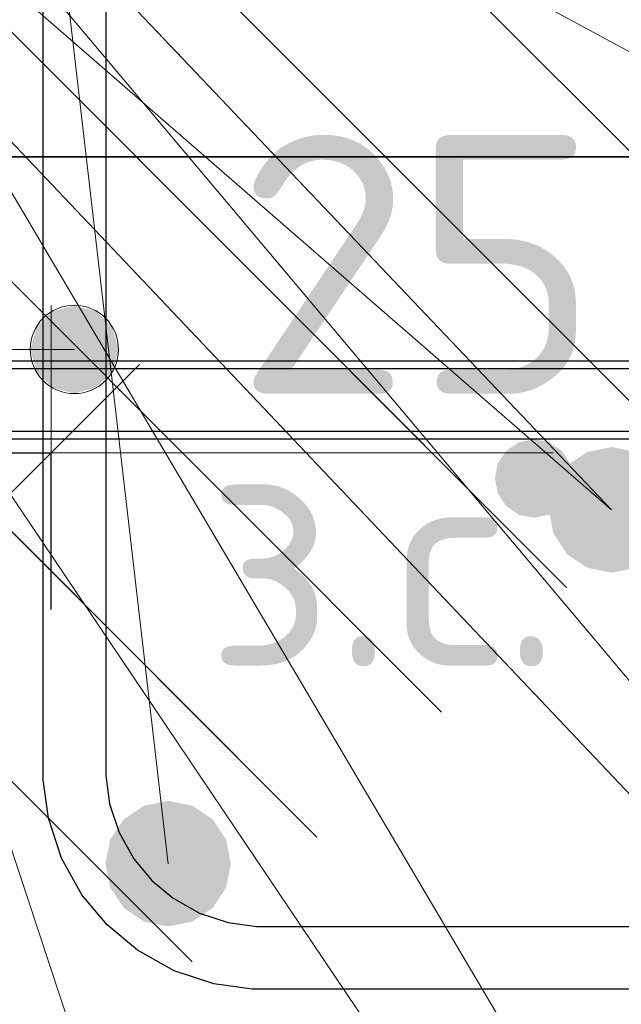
# Model space of a CAD drawing. Header units: metres. Extents: x -38 to 114, y -15 to 21.
# Tile 101 of 244: x 72.1931 to 72.2698, y 2.2061 to 2.3316. Entities that reach past the tile are written whole.
import ezdxf

# ---------------------------------------------------------------- set-up
doc = ezdxf.new("R2010")
doc.units = ezdxf.units.M
doc.header["$PDMODE"] = 65
for name, color, linetype, lineweight in [('XR$3$Арм.стержн. Хомут', 240, 'Continuous', 35), ('XR$3$Арм.стержн.горизонт. 1', 180, 'Continuous', 35), ('XR$3$Размерная линия (1)', 7, 'Continuous', 13), ('XR$3$Размерная линия_ общее', 7, 'Continuous', 13), ('XR$4$Арм. стержнями верхней зоны', 180, 'Continuous', 35), ('XR$4$Арм.стержн. Арматура края', 96, 'Continuous', 35), ('XR$4$Арм.стержн. Хомут', 240, 'Continuous', 35), ('XR$4$Арм.стержн.горизонт. 1', 180, 'Continuous', 35), ('XR$6$Арм. стержнями верхней зоны', 180, 'Continuous', 35), ('XR$6$Арм.стержн. Арматура края', 96, 'Continuous', 35), ('XR$6$Арм.стержн. Хомут', 240, 'Continuous', 35), ('XR$6$Арм.стержн.горизонт. 1', 180, 'Continuous', 35)]:
    doc.layers.add(name, color=color, linetype=linetype, lineweight=lineweight)
doc.styles.add('ISOCPEUR', font='txt')
doc.dimstyles.new('DIMSTYLE_11', dxfattribs={"dimtxt": 0.033, "dimasz": 0.0375, "dimexe": 0, "dimexo": 0, "dimgap": 0.0165, "dimtad": 2, "dimdec": 0, "dimlfac": 1000, "dimrnd": 1, "dimzin": 12, "dimdsep": 46, "dimtxsty": 'ISOCPEUR', "dimblk1": 'ALL_ML_STRICH', "dimblk2": 'ALL_ML_STRICH', "dimsah": 1, "dimcen": 0, "dimclrd": 7, "dimclre": 256, "dimclrt": 7, "dimadec": 0, "dimazin": 0, "dimtfac": 1, "dimtdec": 0, "dimtix": 1, "dimtmove": 2, "dimatfit": 3, "dimfxl": 0, "dimtvp": 1.2, "dimtzin": 0, "dimlwd": 0, "dimlwe": -3, "dimarcsym": 0})
doc.dimstyles.new('DIMSTYLE_23', dxfattribs={"dimtxt": 0.03, "dimasz": 0.03, "dimexe": 0, "dimexo": 0, "dimgap": 0.015, "dimtad": 2, "dimdec": 0, "dimlfac": 1000, "dimrnd": 5, "dimzin": 12, "dimdsep": 46, "dimtxsty": 'ISOCPEUR', "dimblk1": 'ALL_ML_STRICH', "dimblk2": 'ALL_ML_STRICH', "dimsah": 1, "dimcen": 0, "dimclrd": 7, "dimclre": 256, "dimclrt": 7, "dimadec": 0, "dimazin": 0, "dimtfac": 1, "dimtdec": 0, "dimtix": 1, "dimtmove": 2, "dimatfit": 3, "dimfxl": 0, "dimtvp": 1.2, "dimtzin": 0, "dimlwd": 0, "dimlwe": -3, "dimarcsym": 0})
doc.dimstyles.new('DIMSTYLE_24', dxfattribs={"dimtxt": 0.03, "dimasz": 0.03, "dimexe": 0, "dimexo": 0, "dimgap": 0.015, "dimtad": 2, "dimdec": 0, "dimlfac": 1000, "dimrnd": 5, "dimzin": 12, "dimdsep": 46, "dimtxsty": 'ISOCPEUR', "dimblk1": 'ALL_ML_STRICH', "dimblk2": 'ALL_ML_STRICH', "dimsah": 1, "dimcen": 0, "dimclrd": 7, "dimclre": 256, "dimclrt": 7, "dimadec": 0, "dimazin": 0, "dimtfac": 1, "dimtdec": 0, "dimtix": 1, "dimtmove": 2, "dimatfit": 3, "dimfxl": 0, "dimtzin": 0, "dimlwd": 0, "dimlwe": -3, "dimarcsym": 0})
doc.dimstyles.new('DIMSTYLE_32', dxfattribs={"dimtxt": 0.03, "dimasz": 0.03, "dimexe": 0, "dimexo": 0, "dimgap": 0.015, "dimtad": 0, "dimdec": 0, "dimlfac": 1000, "dimrnd": 5, "dimzin": 12, "dimdsep": 46, "dimtxsty": 'ISOCPEUR', "dimblk1": 'ALL_ML_STRICH', "dimblk2": 'ALL_ML_STRICH', "dimsah": 1, "dimcen": 0, "dimclrd": 7, "dimclre": 256, "dimclrt": 7, "dimadec": 0, "dimazin": 0, "dimtfac": 1, "dimtdec": 0, "dimtix": 1, "dimtmove": 2, "dimatfit": 3, "dimfxl": 0, "dimtvp": 1.2, "dimtzin": 0, "dimlwd": 0, "dimlwe": -3, "dimarcsym": 0})
pattern_1 = [(135, (0, 0), (-0.031819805, -0.031819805), [0.4, -0.05, 0, -0.05]), (135, (-0.01591, -0.01591), (-0.031819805, -0.031819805), [0.8, -0.1, 0.1, -0.1])]

# ---------------------------------------------------------------- blocks, each defined once
blk = doc.blocks.new('ALL_ML_STRICH')
at = {"color": 0, "linetype": 'ByBlock', "lineweight": -2}
for p, q in [((0, -0.5), (0, 0.5)), ((-0.3, -0.3), (0.3, 0.3)), ((-1, 0), (0.5, 0))]:
    blk.add_line(p, q, dxfattribs=at)
blk = doc.blocks.new('*D238')
at = {"layer": 'DEFPOINTS', "color": 7, "linetype": 'Continuous', "lineweight": 13, "transparency": 33554687}
for p in [(72.21203, 2.22403), (72.17211, 2.18403), (72.17211, 2.11005)]:
    blk.add_point(p, dxfattribs=at)
at = {"layer": 'XR$3$Размерная линия (1)', "color": 9, "linetype": 'Continuous', "lineweight": -2, "true_color": 0xc7c7c7, "transparency": 33554687}
for p, q in [((72.21203, 2.20403), (72.21203, 2.11005)), ((72.17211, 2.16403), (72.17211, 2.11005))]:
    blk.add_line(p, q, dxfattribs=at)
at = {"layer": 'XR$3$Размерная линия (1)', "color": 7, "linetype": 'Continuous', "lineweight": -2, "transparency": 33554687}
blk.add_line((72.17211, 2.11005), (72.21203, 2.11005), dxfattribs=at)
at = {"layer": 'XR$3$Размерная линия (1)', "color": 7, "linetype": 'Continuous', "lineweight": 13, "transparency": 33554687, "xscale": 0.03, "yscale": 0.03, "zscale": 0.03, "rotation": 180}
blk.add_blockref('ALL_ML_STRICH', (72.17211, 2.11005), dxfattribs=at)
at = {"layer": 'XR$3$Размерная линия (1)', "color": 7, "linetype": 'Continuous', "lineweight": 13, "transparency": 33554687, "xscale": 0.03, "yscale": 0.03, "zscale": 0.03}
blk.add_blockref('ALL_ML_STRICH', (72.21203, 2.11005), dxfattribs=at)
at = {"layer": 'XR$3$Размерная линия (1)', "color": 7, "linetype": 'Continuous', "lineweight": 13, "transparency": 33554687, "insert": (72.2222, 2.06933), "char_height": 0.03, "width": 0.06, "attachment_point": 5, "style": 'ISOCPEUR'}
blk.add_mtext('\\A1;{40}', dxfattribs=at)
blk = doc.blocks.new('*D239')
at = {"layer": 'DEFPOINTS', "color": 7, "linetype": 'Continuous', "lineweight": 13, "transparency": 33554687}
for p in [(72.21203, 2.22403), (72.32203, 2.22403), (72.21203, 2.11005)]:
    blk.add_point(p, dxfattribs=at)
at = {"layer": 'XR$3$Размерная линия (1)', "color": 9, "linetype": 'Continuous', "lineweight": -2, "true_color": 0xc7c7c7, "transparency": 33554687}
for p, q in [((72.21203, 2.20403), (72.21203, 2.11005)), ((72.32203, 2.20403), (72.32203, 2.11005))]:
    blk.add_line(p, q, dxfattribs=at)
at = {"layer": 'XR$3$Размерная линия (1)', "color": 7, "linetype": 'Continuous', "lineweight": -2, "transparency": 33554687}
blk.add_line((72.21203, 2.11005), (72.32203, 2.11005), dxfattribs=at)
at = {"layer": 'XR$3$Размерная линия (1)', "color": 7, "linetype": 'Continuous', "lineweight": 13, "transparency": 33554687, "xscale": 0.03, "yscale": 0.03, "zscale": 0.03, "rotation": 180}
blk.add_blockref('ALL_ML_STRICH', (72.21203, 2.11005), dxfattribs=at)
at = {"layer": 'XR$3$Размерная линия (1)', "color": 7, "linetype": 'Continuous', "lineweight": 13, "transparency": 33554687, "xscale": 0.03, "yscale": 0.03, "zscale": 0.03}
blk.add_blockref('ALL_ML_STRICH', (72.32203, 2.11005), dxfattribs=at)
at = {"layer": 'XR$3$Размерная линия (1)', "color": 7, "linetype": 'Continuous', "lineweight": 13, "transparency": 33554687, "insert": (72.27453, 2.13255), "char_height": 0.03, "width": 0.09, "attachment_point": 5, "style": 'ISOCPEUR'}
blk.add_mtext('\\A1;{110}', dxfattribs=at)
blk = doc.blocks.new('*D242')
at = {"layer": 'DEFPOINTS', "color": 7, "linetype": 'Continuous', "lineweight": 13, "transparency": 33554687}
for p in [(72.17211, 2.2764), (72.17211, 2.24142), (72.19711, 2.23642)]:
    blk.add_point(p, dxfattribs=at)
at = {"layer": 'XR$3$Размерная линия_ общее', "color": 253, "linetype": 'Continuous', "lineweight": -2, "true_color": 0xa0a0a0, "transparency": 33554687}
for p, q in [((72.17211, 2.26142), (72.17211, 2.2764)), ((72.19711, 2.25642), (72.19711, 2.2764))]:
    blk.add_line(p, q, dxfattribs=at)
at = {"layer": 'XR$3$Размерная линия_ общее', "color": 7, "linetype": 'Continuous', "lineweight": -2, "transparency": 33554687}
blk.add_line((72.17211, 2.2764), (72.19711, 2.2764), dxfattribs=at)
at = {"layer": 'XR$3$Размерная линия_ общее', "color": 7, "linetype": 'Continuous', "lineweight": 13, "transparency": 33554687, "xscale": 0.0375, "yscale": 0.0375, "zscale": 0.0375, "rotation": 180}
blk.add_blockref('ALL_ML_STRICH', (72.17211, 2.2764), dxfattribs=at)
at = {"layer": 'XR$3$Размерная линия_ общее', "color": 7, "linetype": 'Continuous', "lineweight": 13, "transparency": 33554687, "xscale": 0.0375, "yscale": 0.0375, "zscale": 0.0375}
blk.add_blockref('ALL_ML_STRICH', (72.19711, 2.2764), dxfattribs=at)
at = {"layer": 'XR$3$Размерная линия_ общее', "color": 7, "linetype": 'Continuous', "lineweight": 13, "transparency": 33554687, "insert": (72.24383, 2.3004), "char_height": 0.033, "width": 0.066, "attachment_point": 5, "style": 'ISOCPEUR'}
blk.add_mtext('\\A1;{25}', dxfattribs=at)
at = {"layer": 'XR$3$Размерная линия_ общее', "color": 7, "linetype": 'Continuous', "lineweight": 13, "transparency": 33554687, "insert": (72.21688, 2.27619), "char_height": 0.027, "width": 0.00135, "attachment_point": 1, "line_spacing_factor": 0.60241, "style": 'ISOCPEUR'}
blk.add_mtext('з.с.', dxfattribs=at)
blk = doc.blocks.new('*D243')
at = {"layer": 'DEFPOINTS', "color": 7, "linetype": 'Continuous', "lineweight": 13, "transparency": 33554687}
for p in [(72.21203, 2.22403), (72.12431, 2.18403), (72.17211, 2.18403)]:
    blk.add_point(p, dxfattribs=at)
at = {"layer": 'XR$3$Размерная линия (1)', "color": 9, "linetype": 'Continuous', "lineweight": -2, "true_color": 0xc7c7c7, "transparency": 33554687}
for p, q in [((72.19203, 2.22403), (72.12431, 2.22403)), ((72.15211, 2.18403), (72.12431, 2.18403))]:
    blk.add_line(p, q, dxfattribs=at)
at = {"layer": 'XR$3$Размерная линия (1)', "color": 7, "linetype": 'Continuous', "lineweight": -2, "transparency": 33554687}
blk.add_line((72.12431, 2.18403), (72.12431, 2.22403), dxfattribs=at)
at = {"layer": 'XR$3$Размерная линия (1)', "color": 7, "linetype": 'Continuous', "lineweight": 13, "transparency": 33554687, "xscale": 0.03, "yscale": 0.03, "zscale": 0.03}
for p, rotation in [((72.12431, 2.22403), 90), ((72.12431, 2.18403), 270)]:
    blk.add_blockref('ALL_ML_STRICH', p, dxfattribs=dict(at, rotation=rotation))
at = {"layer": 'XR$3$Размерная линия (1)', "color": 7, "linetype": 'Continuous', "lineweight": 13, "transparency": 33554687, "insert": (72.10172, 2.14972), "char_height": 0.03, "width": 0.06, "attachment_point": 5, "rotation": 90, "style": 'ISOCPEUR'}
blk.add_mtext('\\A1;{40}', dxfattribs=at)
blk = doc.blocks.new('*D244')
at = {"layer": 'DEFPOINTS', "color": 7, "linetype": 'Continuous', "lineweight": 13, "transparency": 33554687}
for p in [(72.21203, 2.34903), (72.12431, 2.22403), (72.21203, 2.22403)]:
    blk.add_point(p, dxfattribs=at)
at = {"layer": 'XR$3$Размерная линия (1)', "color": 9, "linetype": 'Continuous', "lineweight": -2, "true_color": 0xc7c7c7, "transparency": 33554687}
for p, q in [((72.19203, 2.34903), (72.12431, 2.34903)), ((72.19203, 2.22403), (72.12431, 2.22403))]:
    blk.add_line(p, q, dxfattribs=at)
at = {"layer": 'XR$3$Размерная линия (1)', "color": 7, "linetype": 'Continuous', "lineweight": -2, "transparency": 33554687}
blk.add_line((72.12431, 2.22403), (72.12431, 2.34903), dxfattribs=at)
at = {"layer": 'XR$3$Размерная линия (1)', "color": 7, "linetype": 'Continuous', "lineweight": 13, "transparency": 33554687, "xscale": 0.03, "yscale": 0.03, "zscale": 0.03}
for p, rotation in [((72.12431, 2.34903), 90), ((72.12431, 2.22403), 270)]:
    blk.add_blockref('ALL_ML_STRICH', p, dxfattribs=dict(at, rotation=rotation))
at = {"layer": 'XR$3$Размерная линия (1)', "color": 7, "linetype": 'Continuous', "lineweight": 13, "transparency": 33554687, "insert": (72.10181, 2.29103), "char_height": 0.03, "width": 0.09, "attachment_point": 5, "rotation": 90, "style": 'ISOCPEUR'}
blk.add_mtext('\\A1;{125}', dxfattribs=at)

msp = doc.modelspace()

# ---------------------------------------------------------------- hatches: boundary and pattern name
at = {"linetype": 'Continuous', "lineweight": 13, "transparency": 33554687}
h = msp.add_hatch(dxfattribs=at)
h.set_pattern_fill('__________540', scale=0.015, style=0, pattern_type=2)
h.set_pattern_definition(pattern_1)
h.paths.add_polyline_path([(72.47211, 2.54403), (72.17211, 2.54403), (72.17211, 2.18403), (72.47211, 2.18403)], flags=0)
h = msp.add_hatch(dxfattribs=at)
h.set_pattern_fill('__________540', scale=0.015, style=0, pattern_type=2)
h.set_pattern_definition(pattern_1)
h.paths.add_polyline_path([(72.11868, 2.31411), (72.11868, 2.11411), (72.59928, 2.11411), (72.59928, 2.31411)], flags=0)
h = msp.add_hatch(dxfattribs=at)
h.set_pattern_fill('__________540', scale=0.015, style=0, pattern_type=2)
h.set_pattern_definition(pattern_1)
h.paths.add_polyline_path([(72.11868, 2.31411), (72.11868, 2.11411), (72.59928, 2.11411), (72.59928, 2.31411)], flags=0)
at = {"layer": 'XR$3$Арм.стержн. Хомут', "linetype": 'Continuous', "lineweight": 13, "transparency": 33554687}
for points in [[(72.19726, 2.2944), (72.20007, 2.28393), (72.20007, 2.29518)], [(72.20007, 2.29518), (72.20007, 2.28393), (72.20288, 2.28472)], [(72.20007, 2.29518), (72.20288, 2.28472), (72.20288, 2.2944)], [(72.19523, 2.29237), (72.19726, 2.28472), (72.19726, 2.2944)], [(72.19726, 2.2944), (72.19726, 2.28472), (72.20007, 2.28393)], [(72.20288, 2.2944), (72.20288, 2.28472), (72.20491, 2.28675)], [(72.20288, 2.2944), (72.20491, 2.28675), (72.20491, 2.29237)], [(72.19523, 2.28675), (72.19523, 2.29237), (72.19445, 2.28956)], [(72.19523, 2.29237), (72.19523, 2.28675), (72.19726, 2.28472)], [(72.20491, 2.29237), (72.20491, 2.28675), (72.2057, 2.28956)]]:
    msp.add_hatch(color=7, dxfattribs=at).paths.add_polyline_path(points)
at = {"layer": 'XR$3$Арм.стержн.горизонт. 1', "linetype": 'Continuous', "lineweight": 50, "transparency": 33554687}
msp.add_hatch(color=7, dxfattribs=at).paths.add_polyline_path([(72.22003, 2.22403), (72.21942, 2.2271), (72.21769, 2.22969), (72.21509, 2.23142), (72.21203, 2.23203), (72.20897, 2.23142), (72.20638, 2.22969), (72.20464, 2.2271), (72.20403, 2.22403), (72.20464, 2.22097), (72.20638, 2.21838), (72.20897, 2.21664), (72.21203, 2.21603), (72.21509, 2.21664), (72.21769, 2.21838), (72.21942, 2.22097)])
at = {"layer": 'XR$4$Арм. стержнями верхней зоны', "linetype": 'Continuous', "lineweight": 50, "transparency": 33554687}
msp.add_hatch(color=4, dxfattribs=at).paths.add_polyline_path([(72.26368, 2.27311), (72.2633, 2.27502), (72.26222, 2.27665), (72.2606, 2.27773), (72.25868, 2.27811), (72.25677, 2.27773), (72.25515, 2.27665), (72.25406, 2.27502), (72.25368, 2.27311), (72.25406, 2.2712), (72.25515, 2.26958), (72.25677, 2.26849), (72.25868, 2.26811), (72.2606, 2.26849), (72.26222, 2.26958), (72.2633, 2.2712)])
at = {"layer": 'XR$4$Арм.стержн.горизонт. 1', "linetype": 'Continuous', "lineweight": 50, "transparency": 33554687}
msp.add_hatch(color=7, dxfattribs=at).paths.add_polyline_path([(72.27657, 2.26911), (72.27596, 2.27217), (72.27423, 2.27477), (72.27163, 2.2765), (72.26857, 2.27711), (72.26551, 2.2765), (72.26291, 2.27477), (72.26118, 2.27217), (72.26057, 2.26911), (72.26118, 2.26605), (72.26291, 2.26345), (72.26551, 2.26172), (72.26857, 2.26111), (72.27163, 2.26172), (72.27423, 2.26345), (72.27596, 2.26605)])
at = {"layer": 'XR$6$Арм. стержнями верхней зоны', "linetype": 'Continuous', "lineweight": 50, "transparency": 33554687}
msp.add_hatch(color=4, dxfattribs=at).paths.add_polyline_path([(72.26368, 2.27311), (72.2633, 2.27502), (72.26222, 2.27665), (72.2606, 2.27773), (72.25868, 2.27811), (72.25677, 2.27773), (72.25515, 2.27665), (72.25406, 2.27502), (72.25368, 2.27311), (72.25406, 2.2712), (72.25515, 2.26958), (72.25677, 2.26849), (72.25868, 2.26811), (72.2606, 2.26849), (72.26222, 2.26958), (72.2633, 2.2712)])
at = {"layer": 'XR$6$Арм.стержн.горизонт. 1', "linetype": 'Continuous', "lineweight": 50, "transparency": 33554687}
msp.add_hatch(color=7, dxfattribs=at).paths.add_polyline_path([(72.27657, 2.26911), (72.27596, 2.27217), (72.27423, 2.27477), (72.27163, 2.2765), (72.26857, 2.27711), (72.26551, 2.2765), (72.26291, 2.27477), (72.26118, 2.27217), (72.26057, 2.26911), (72.26118, 2.26605), (72.26291, 2.26345), (72.26551, 2.26172), (72.26857, 2.26111), (72.27163, 2.26172), (72.27423, 2.26345), (72.27596, 2.26605)])

# ---------------------------------------------------------------- linework, layer by layer
at = {"color": 7, "linetype": 'Continuous', "lineweight": 35, "transparency": 33554687}
msp.add_line((72.59928, 2.31411), (72.11868, 2.31411), dxfattribs=at)
msp.add_line((72.59928, 2.31411), (72.11868, 2.31411), dxfattribs=at)
at = {"color": 7, "linetype": 'Continuous', "lineweight": 13, "transparency": 33554687}
msp.add_line((72.19711, 2.2764), (72.26111, 2.2764), dxfattribs=at)
at = {"layer": 'XR$3$Арм.стержн. Хомут', "color": 7, "linetype": 'Continuous', "lineweight": 13, "transparency": 33554687}
for p, q in [((72.20007, 2.29518), (72.20007, 2.29518)), ((72.03758, 2.28956), (72.20007, 2.28956)), ((72.19445, 2.28956), (72.19445, 2.28956)), ((72.2057, 2.28956), (72.2057, 2.28956)), ((72.20007, 2.28393), (72.20007, 2.28393))]:
    msp.add_line(p, q, dxfattribs=at)
at = {"layer": 'XR$3$Арм.стержн. Хомут', "color": 40, "linetype": 'Continuous', "lineweight": 25, "transparency": 33554687}
for points in [[(72.42143, 2.20803), (72.22275, 2.20803), (72.21787, 2.20871), (72.21279, 2.21039), (72.20811, 2.21301), (72.20426, 2.21622), (72.20104, 2.22007), (72.19842, 2.22475), (72.19675, 2.22983), (72.19607, 2.23471), (72.19607, 2.49136)], [(72.42143, 2.20803), (72.22275, 2.20803), (72.21787, 2.20871), (72.21279, 2.21039), (72.20811, 2.21301), (72.20426, 2.21622), (72.20104, 2.22007), (72.19842, 2.22475), (72.19675, 2.22983), (72.19607, 2.23471), (72.19607, 2.49136)], [(72.20407, 2.4908), (72.20407, 2.23526), (72.20457, 2.23165), (72.20578, 2.22799), (72.20766, 2.22463), (72.20994, 2.2219), (72.21267, 2.21962), (72.21602, 2.21774), (72.21969, 2.21654), (72.2233, 2.21603), (72.42088, 2.21603)], [(72.20407, 2.4908), (72.20407, 2.23526), (72.20457, 2.23165), (72.20578, 2.22799), (72.20766, 2.22463), (72.20994, 2.2219), (72.21267, 2.21962), (72.21602, 2.21774), (72.21969, 2.21654), (72.2233, 2.21603), (72.42088, 2.21603)]]:
    msp.add_lwpolyline(points, dxfattribs=at)
at = {"layer": 'XR$3$Арм.стержн. Хомут', "color": 7, "linetype": 'Continuous', "lineweight": 13, "transparency": 33554687}
msp.add_circle((72.20007, 2.28956), 0.00563, dxfattribs=at)
at = {"layer": 'XR$3$Арм.стержн.горизонт. 1', "color": 7, "linetype": 'Continuous', "lineweight": 13, "transparency": 33554687}
msp.add_line((72.16184, 2.65643), (72.21203, 2.22403), dxfattribs=at)
at = {"layer": 'XR$4$Арм. стержнями верхней зоны', "color": 4, "linetype": 'Continuous', "lineweight": 25, "transparency": 33554687}
msp.add_lwpolyline([(72.13865, 2.28811), (72.60428, 2.28811), (72.60428, 2.27811), (72.13865, 2.27811), (72.13865, 2.28811)], dxfattribs=at)
at = {"layer": 'XR$4$Арм.стержн. Арматура края', "color": 4, "linetype": 'Continuous', "lineweight": 25, "transparency": 33554687}
for points in [[(72.60428, 2.15411), (72.16721, 2.15411), (72.16199, 2.15484), (72.15656, 2.15663), (72.15155, 2.15944), (72.14742, 2.16288), (72.14397, 2.16701), (72.14116, 2.17202), (72.13937, 2.17746), (72.13865, 2.18268), (72.13865, 2.25955), (72.13937, 2.26476), (72.14116, 2.2702), (72.14397, 2.27521), (72.14742, 2.27934), (72.15155, 2.28279), (72.15656, 2.28559), (72.16199, 2.28739), (72.16721, 2.28811), (72.60428, 2.28811)], [(72.60428, 2.15411), (72.16721, 2.15411), (72.16199, 2.15484), (72.15656, 2.15663), (72.15155, 2.15944), (72.14742, 2.16288), (72.14397, 2.16701), (72.14116, 2.17202), (72.13937, 2.17746), (72.13865, 2.18268), (72.13865, 2.25955), (72.13937, 2.26476), (72.14116, 2.2702), (72.14397, 2.27521), (72.14742, 2.27934), (72.15155, 2.28279), (72.15656, 2.28559), (72.16199, 2.28739), (72.16721, 2.28811), (72.60428, 2.28811)], [(72.60428, 2.27811), (72.1679, 2.27811), (72.16427, 2.27761), (72.1606, 2.2764), (72.15724, 2.27452), (72.15452, 2.27224), (72.15224, 2.26951), (72.15036, 2.26616), (72.14915, 2.26249), (72.14865, 2.25885), (72.14865, 2.18337), (72.14915, 2.17973), (72.15036, 2.17607), (72.15224, 2.17271), (72.15452, 2.16998), (72.15724, 2.16771), (72.1606, 2.16583), (72.16427, 2.16462), (72.1679, 2.16411), (72.60428, 2.16411)], [(72.60428, 2.27811), (72.1679, 2.27811), (72.16427, 2.27761), (72.1606, 2.2764), (72.15724, 2.27452), (72.15452, 2.27224), (72.15224, 2.26951), (72.15036, 2.26616), (72.14915, 2.26249), (72.14865, 2.25885), (72.14865, 2.18337), (72.14915, 2.17973), (72.15036, 2.17607), (72.15224, 2.17271), (72.15452, 2.16998), (72.15724, 2.16771), (72.1606, 2.16583), (72.16427, 2.16462), (72.1679, 2.16411), (72.60428, 2.16411)]]:
    msp.add_lwpolyline(points, dxfattribs=at)
at = {"layer": 'XR$4$Арм.стержн. Хомут', "color": 40, "linetype": 'Continuous', "lineweight": 25, "transparency": 33554687}
for points in [[(72.14264, 2.00479), (72.14264, 2.26043), (72.14332, 2.26531), (72.145, 2.27039), (72.14762, 2.27507), (72.15083, 2.27892), (72.15469, 2.28214), (72.15936, 2.28476), (72.16444, 2.28643), (72.16932, 2.28711), (72.36801, 2.28711), (72.37289, 2.28643), (72.37797, 2.28476), (72.38264, 2.28214), (72.38649, 2.27892), (72.38971, 2.27507), (72.39233, 2.27039), (72.394, 2.26531), (72.39468, 2.26043), (72.39468, 2.00479)], [(72.14264, 2.00479), (72.14264, 2.26043), (72.14332, 2.26531), (72.145, 2.27039), (72.14762, 2.27507), (72.15083, 2.27892), (72.15469, 2.28214), (72.15936, 2.28476), (72.16444, 2.28643), (72.16932, 2.28711), (72.36801, 2.28711), (72.37289, 2.28643), (72.37797, 2.28476), (72.38264, 2.28214), (72.38649, 2.27892), (72.38971, 2.27507), (72.39233, 2.27039), (72.394, 2.26531), (72.39468, 2.26043), (72.39468, 2.00479)], [(72.38668, 2.00534), (72.38668, 2.25988), (72.38618, 2.2635), (72.38497, 2.26716), (72.38309, 2.27051), (72.38081, 2.27324), (72.37808, 2.27552), (72.37473, 2.2774), (72.37107, 2.27861), (72.36745, 2.27911), (72.16988, 2.27911), (72.16626, 2.27861), (72.1626, 2.2774), (72.15924, 2.27552), (72.15651, 2.27324), (72.15423, 2.27051), (72.15236, 2.26716), (72.15115, 2.2635), (72.15064, 2.25988), (72.15064, 2.00534)], [(72.38668, 2.00534), (72.38668, 2.25988), (72.38618, 2.2635), (72.38497, 2.26716), (72.38309, 2.27051), (72.38081, 2.27324), (72.37808, 2.27552), (72.37473, 2.2774), (72.37107, 2.27861), (72.36745, 2.27911), (72.16988, 2.27911), (72.16626, 2.27861), (72.1626, 2.2774), (72.15924, 2.27552), (72.15651, 2.27324), (72.15423, 2.27051), (72.15236, 2.26716), (72.15115, 2.2635), (72.15064, 2.25988), (72.15064, 2.00534)]]:
    msp.add_lwpolyline(points, dxfattribs=at)
at = {"layer": 'XR$4$Арм.стержн.горизонт. 1', "color": 7, "linetype": 'Continuous', "lineweight": 13, "transparency": 33554687}
for q in [(72.26861, 1.99411), (72.37868, 1.99411), (72.37868, 2.11911), (72.26857, 2.26911)]:
    msp.add_line((72.12942, 2.4154), q, dxfattribs=at)
at = {"layer": 'XR$6$Арм. стержнями верхней зоны', "color": 4, "linetype": 'Continuous', "lineweight": 25, "transparency": 33554687}
msp.add_lwpolyline([(72.13865, 2.28811), (72.60428, 2.28811), (72.60428, 2.27811), (72.13865, 2.27811), (72.13865, 2.28811)], dxfattribs=at)
at = {"layer": 'XR$6$Арм.стержн. Арматура края', "color": 4, "linetype": 'Continuous', "lineweight": 25, "transparency": 33554687}
for points in [[(72.60428, 2.15411), (72.16721, 2.15411), (72.16199, 2.15484), (72.15656, 2.15663), (72.15155, 2.15944), (72.14742, 2.16288), (72.14397, 2.16701), (72.14116, 2.17202), (72.13937, 2.17746), (72.13865, 2.18268), (72.13865, 2.25955), (72.13937, 2.26476), (72.14116, 2.2702), (72.14397, 2.27521), (72.14742, 2.27934), (72.15155, 2.28279), (72.15656, 2.28559), (72.16199, 2.28739), (72.16721, 2.28811), (72.60428, 2.28811)], [(72.60428, 2.15411), (72.16721, 2.15411), (72.16199, 2.15484), (72.15656, 2.15663), (72.15155, 2.15944), (72.14742, 2.16288), (72.14397, 2.16701), (72.14116, 2.17202), (72.13937, 2.17746), (72.13865, 2.18268), (72.13865, 2.25955), (72.13937, 2.26476), (72.14116, 2.2702), (72.14397, 2.27521), (72.14742, 2.27934), (72.15155, 2.28279), (72.15656, 2.28559), (72.16199, 2.28739), (72.16721, 2.28811), (72.60428, 2.28811)], [(72.60428, 2.27811), (72.1679, 2.27811), (72.16427, 2.27761), (72.1606, 2.2764), (72.15724, 2.27452), (72.15452, 2.27224), (72.15224, 2.26951), (72.15036, 2.26616), (72.14915, 2.26249), (72.14865, 2.25885), (72.14865, 2.18337), (72.14915, 2.17973), (72.15036, 2.17607), (72.15224, 2.17271), (72.15452, 2.16998), (72.15724, 2.16771), (72.1606, 2.16583), (72.16427, 2.16462), (72.1679, 2.16411), (72.60428, 2.16411)], [(72.60428, 2.27811), (72.1679, 2.27811), (72.16427, 2.27761), (72.1606, 2.2764), (72.15724, 2.27452), (72.15452, 2.27224), (72.15224, 2.26951), (72.15036, 2.26616), (72.14915, 2.26249), (72.14865, 2.25885), (72.14865, 2.18337), (72.14915, 2.17973), (72.15036, 2.17607), (72.15224, 2.17271), (72.15452, 2.16998), (72.15724, 2.16771), (72.1606, 2.16583), (72.16427, 2.16462), (72.1679, 2.16411), (72.60428, 2.16411)]]:
    msp.add_lwpolyline(points, dxfattribs=at)
at = {"layer": 'XR$6$Арм.стержн. Хомут', "color": 40, "linetype": 'Continuous', "lineweight": 25, "transparency": 33554687}
for points in [[(72.14264, 2.00479), (72.14264, 2.26043), (72.14332, 2.26531), (72.145, 2.27039), (72.14762, 2.27507), (72.15083, 2.27892), (72.15469, 2.28214), (72.15936, 2.28476), (72.16444, 2.28643), (72.16932, 2.28711), (72.36801, 2.28711), (72.37289, 2.28643), (72.37797, 2.28476), (72.38264, 2.28214), (72.38649, 2.27892), (72.38971, 2.27507), (72.39233, 2.27039), (72.394, 2.26531), (72.39468, 2.26043), (72.39468, 2.00479)], [(72.14264, 2.00479), (72.14264, 2.26043), (72.14332, 2.26531), (72.145, 2.27039), (72.14762, 2.27507), (72.15083, 2.27892), (72.15469, 2.28214), (72.15936, 2.28476), (72.16444, 2.28643), (72.16932, 2.28711), (72.36801, 2.28711), (72.37289, 2.28643), (72.37797, 2.28476), (72.38264, 2.28214), (72.38649, 2.27892), (72.38971, 2.27507), (72.39233, 2.27039), (72.394, 2.26531), (72.39468, 2.26043), (72.39468, 2.00479)], [(72.38668, 2.00534), (72.38668, 2.25988), (72.38618, 2.2635), (72.38497, 2.26716), (72.38309, 2.27051), (72.38081, 2.27324), (72.37808, 2.27552), (72.37473, 2.2774), (72.37107, 2.27861), (72.36745, 2.27911), (72.16988, 2.27911), (72.16626, 2.27861), (72.1626, 2.2774), (72.15924, 2.27552), (72.15651, 2.27324), (72.15423, 2.27051), (72.15236, 2.26716), (72.15115, 2.2635), (72.15064, 2.25988), (72.15064, 2.00534)], [(72.38668, 2.00534), (72.38668, 2.25988), (72.38618, 2.2635), (72.38497, 2.26716), (72.38309, 2.27051), (72.38081, 2.27324), (72.37808, 2.27552), (72.37473, 2.2774), (72.37107, 2.27861), (72.36745, 2.27911), (72.16988, 2.27911), (72.16626, 2.27861), (72.1626, 2.2774), (72.15924, 2.27552), (72.15651, 2.27324), (72.15423, 2.27051), (72.15236, 2.26716), (72.15115, 2.2635), (72.15064, 2.25988), (72.15064, 2.00534)]]:
    msp.add_lwpolyline(points, dxfattribs=at)
at = {"layer": 'XR$6$Арм.стержн.горизонт. 1', "color": 7, "linetype": 'Continuous', "lineweight": 13, "transparency": 33554687}
for q in [(72.37868, 2.11911), (72.37865, 2.26911), (72.37868, 1.99411), (72.26857, 2.26911)]:
    msp.add_line((72.08652, 2.42732), q, dxfattribs=at)

# ---------------------------------------------------------------- dimensions: what is measured, and where the dimension line sits
at = {"layer": 'XR$3$Размерная линия (1)', "color": 7, "linetype": 'Continuous', "lineweight": 13, "transparency": 33554687}
for base, p1, p2, dimstyle, picture, middle in [((72.12431, 2.34903), (72.19203, 2.22403), (72.19203, 2.34903), 'DIMSTYLE_24', '*D244', (72.10181, 2.29103)), ((72.12431, 2.22403), (72.15211, 2.18403), (72.19203, 2.22403), 'DIMSTYLE_23', '*D243', (72.10172, 2.14972))]:
    dim = msp.add_linear_dim(base=base, p1=p1, p2=p2, angle=90, dimstyle=dimstyle, override={"dimpost": '<>', "dimclrd": 7, "dimclre": 9, "dimclrt": 7, "dimlwd": 0, "dimlwe": 65533}, dxfattribs=at)
    dim.commit()
    dim.dimension.update_dxf_attribs({"geometry": picture, "text_midpoint": middle, "dimtype": 160})
for base, p1, p2, dimstyle, picture, middle in [((72.21203, 2.11005), (72.17211, 2.16403), (72.21203, 2.20403), 'DIMSTYLE_32', '*D238', (72.2222, 2.06933)), ((72.32203, 2.11005), (72.21203, 2.20403), (72.32203, 2.20403), 'DIMSTYLE_24', '*D239', (72.27453, 2.13255))]:
    dim = msp.add_linear_dim(base=base, p1=p1, p2=p2, dimstyle=dimstyle, override={"dimpost": '<>', "dimclrd": 7, "dimclre": 9, "dimclrt": 7, "dimlwd": 0, "dimlwe": 65533}, dxfattribs=at)
    dim.commit()
    dim.dimension.update_dxf_attribs({"geometry": picture, "text_midpoint": middle, "dimtype": 160})
at = {"layer": 'XR$3$Размерная линия_ общее', "color": 7, "linetype": 'Continuous', "lineweight": 13, "transparency": 33554687}
dim = msp.add_linear_dim(base=(72.19711, 2.2764), p1=(72.17211, 2.26142), p2=(72.19711, 2.25642), text='<>\\Xз.с.', dimstyle='DIMSTYLE_11', override={"dimpost": '<>', "dimclrd": 7, "dimclre": 253, "dimclrt": 7, "dimlwd": 0, "dimlwe": 65533}, dxfattribs=at)
dim.commit()
dim.dimension.update_dxf_attribs({"geometry": '*D242', "text_midpoint": (72.24383, 2.3004), "dimtype": 160})

doc.saveas('drawing.dxf')
